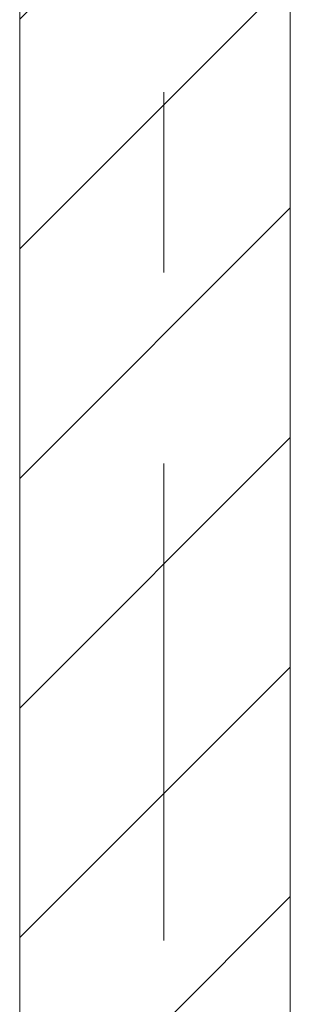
# Model space of a CAD drawing. Header units: metres. Extents: x -3.6 to 84.5, y -11 to 16.8.
# Tile 185 of 225: x 43.65 to 43.8, y 12.43 to 12.976. Entities that reach past the tile are written whole.
import ezdxf

# ---------------------------------------------------------------- set-up
doc = ezdxf.new("R2010")
doc.units = ezdxf.units.M
doc.header["$MEASUREMENT"] = 0
doc.linetypes.add('Strichlinie doppelt', pattern=[0.546806, 0.264583, -0.105833, 0.070556, -0.105833])
doc.linetypes.add('Wipeout_Contour', pattern=[1, 0, -1])
doc.layers.add('451 - Universal.Achsen Raster', color=7, linetype='Continuous')
doc.layers.add('605 - Struktur.Wand Innen', color=7, linetype='Continuous')

msp = doc.modelspace()

# ---------------------------------------------------------------- wipeouts: each hides what was drawn before it
at = {"color": 254, "linetype": 'Wipeout_Contour', "lineweight": 0, "ltscale": 180.208803}
msp.add_wipeout([(43.65002, 12.99998), (43.65002, 8.24), (43.80002, 8.24), (43.80002, 12.99998)], dxfattribs=at).dxf.layer = '605 - Struktur.Wand Innen'

# ---------------------------------------------------------------- next in the draw order: hatches: boundary and pattern name
at = {"layer": '605 - Struktur.Wand Innen', "linetype": 'Continuous', "lineweight": 0, "true_color": 0x000000}
h = msp.add_hatch(dxfattribs=at)
h.set_pattern_fill('MW_Ziegel_0001', color=18, style=0, pattern_type=2)
h.set_pattern_definition([(45, (0, 0), (-0.0636396, 0.0636396), [])])
h.paths.add_polyline_path([(43.65002, 12.99998), (43.65002, 8.24), (43.80002, 8.24), (43.80002, 12.99998)])

# ---------------------------------------------------------------- next in the draw order: linework, layer by layer
at = {"layer": '451 - Universal.Achsen Raster', "color": 160, "linetype": 'Strichlinie doppelt', "lineweight": 9, "true_color": 0x3232ff}
msp.add_line((43.72999, -10.585), (43.72999, 16.355), dxfattribs=at)
at = {"layer": '605 - Struktur.Wand Innen', "color": 7, "linetype": 'Continuous', "lineweight": 18, "flags": 128}
for points in [[(43.65002, 12.99998), (43.65002, 8.24)], [(43.80002, 8.24), (43.80002, 12.99998)]]:
    msp.add_lwpolyline(points, dxfattribs=at)

doc.saveas('drawing.dxf')
